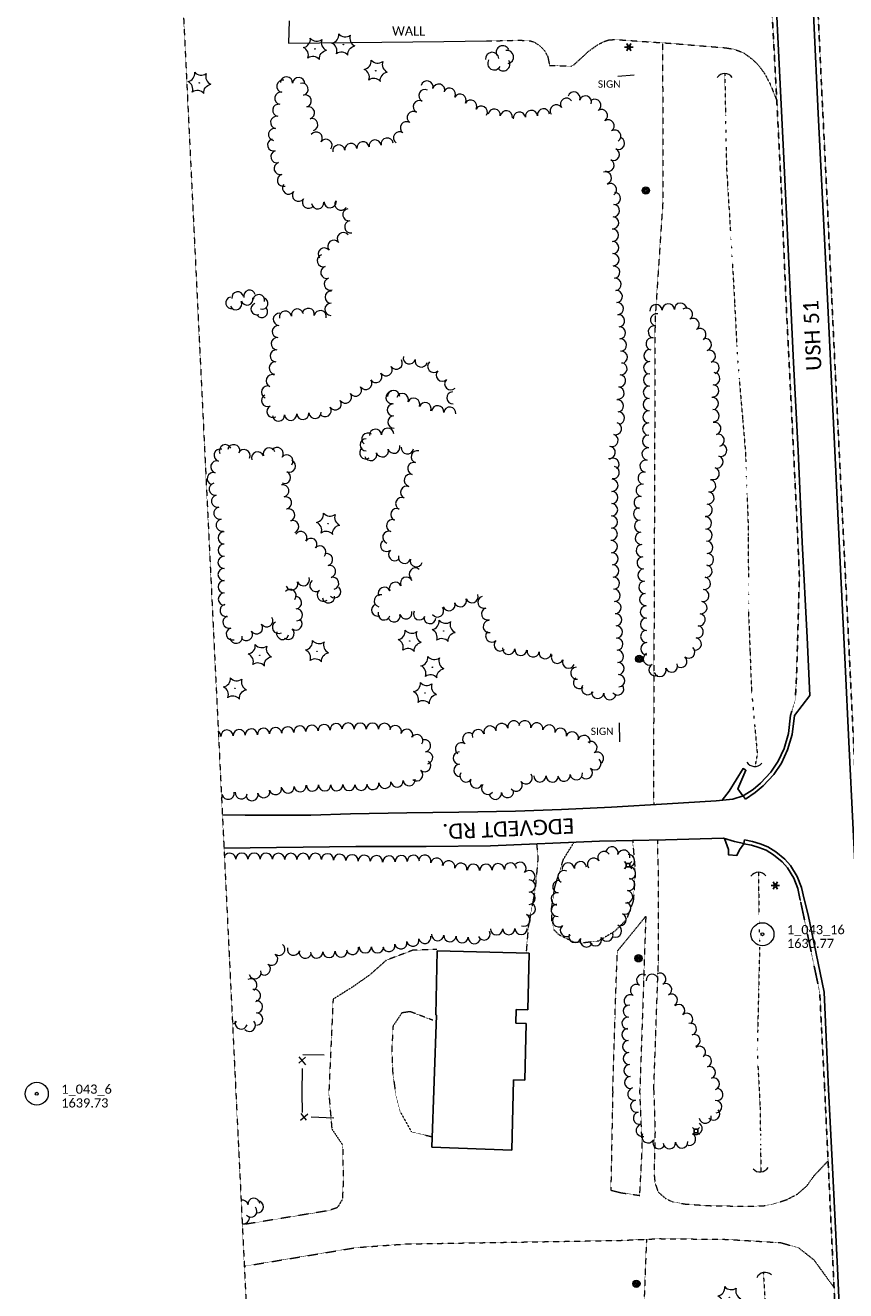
# Model space of a CAD drawing. Extents: x 386237 to 390135, y 96958 to 113752.
# Tile 108 of 116: x 387688 to 388225, y 111684 to 112511. Entities that reach past the tile are written whole.
import ezdxf
from ezdxf.enums import TextEntityAlignment as Align

# ---------------------------------------------------------------- set-up
doc = ezdxf.new("R2010")
doc.units = 0
doc.header["$MEASUREMENT"] = 0
doc.linetypes.add('Wisdot3', pattern=[0.1875, 0.125, -0.0625])
doc.linetypes.add('Wisdot6', pattern=[0.375, 0.125, -0.0625, 0.03125, -0.0625, 0.03125, -0.0625])
for name, color, linetype, lineweight in [('E_BLD', 231, 'Continuous', 25), ('E_DRN', 41, 'Continuous', 18), ('E_DWY', 51, 'Wisdot3', 18), ('E_LAND_Vegetation', 81, 'Continuous', 18), ('E_LTG', 21, 'Continuous', 25), ('E_MAP_Limits', 81, 'Wisdot3', 18), ('E_MAP_PassPoints', 41, 'Continuous', 18), ('E_MISCPROP', 31, 'Continuous', 18), ('E_MISCPROP_Railing', 31, 'Continuous', 18), ('E_RDWY', 21, 'Continuous', 25), ('E_RDWY_Gravel', 21, 'Wisdot3', 25), ('E_RDWY_Name', 21, 'Continuous', 18), ('E_SGN', 21, 'Continuous', 18), ('E_UTL_AG_Bold', 31, 'Continuous', 25), ('E_WAL', 41, 'Continuous', 25), ('E_WTR', 131, 'Wisdot6', 18)]:
    doc.layers.add(name, color=color, linetype=linetype, lineweight=lineweight)
doc.styles.add('CalibriLight', font='calibril.ttf')

# ---------------------------------------------------------------- blocks, each defined once
blk = doc.blocks.new('PP')
at = {"layer": 'E_MAP_PassPoints', "lineweight": 0}
for radius in [7.5, 0.96]:
    blk.add_circle((0, 0), radius, dxfattribs=at)
blk = doc.blocks.new('CULV')
at = {"color": 0, "linetype": 'ByBlock', "lineweight": -2, "transparency": 16777216}
blk.add_arc((0, 12.3), 12.3, 216.8699, 323.1301, dxfattribs=at)
blk = doc.blocks.new('LPOL')
at = {"color": 0, "linetype": 'ByBlock', "lineweight": -2, "transparency": 16777216}
for p, q in [((-4, 0), (-1.5, 0)), ((-0.8, 1.3), (-2, 3.5)), ((0.8, 1.3), (2, 3.5)), ((1.5, 0), (4, 0)), ((-2, -3.5), (-0.8, -1.3)), ((2, -3.5), (0.8, -1.3))]:
    blk.add_line(p, q, dxfattribs=at)
for radius in [1.5, 1.5, 1.5, 0.125]:
    blk.add_circle((0, 0), radius, dxfattribs=at)
blk = doc.blocks.new('PED')
at = {"color": 0, "linetype": 'ByBlock', "lineweight": -2, "transparency": 16777216}
for p, q in [((-2.5, 2.5), (-5.3, 5.3)), ((2.5, 2.5), (5.3, 5.3)), ((-2.5, -2.5), (-5.3, -5.3)), ((2.5, -2.5), (5.3, -5.3))]:
    blk.add_line(p, q, dxfattribs=at)
at = {"color": 0, "linetype": 'ByBlock', "lineweight": -2, "transparency": 16777216, "flags": 128}
blk.add_lwpolyline([(-2.5, -2.5), (2.5, -2.5), (2.5, 2.5), (-2.5, 2.5)], close=True, dxfattribs=at)
blk = doc.blocks.new('CTRE')
at = {"color": 0, "linetype": 'ByBlock', "lineweight": -2, "transparency": 16777216}
blk.add_circle((0, 0), 0.223, dxfattribs=at)
for centre, start, end in [((-12, 9), 280.2067, 5.9716), ((-13.8, -5.9), 340.2113, 65.9762), ((1.8, 14.9), 220.2113, 305.9762), ((13.8, 5.9), 160.2113, 245.9762), ((-1.8, -14.9), 40.2113, 125.9762)]:
    blk.add_arc(centre, 7.87, start, end, dxfattribs=at)
at = {"color": 0, "linetype": 'ByBlock', "lineweight": -2, "transparency": 16777216, "extrusion": (0, 0, -1)}
blk.add_arc((-12, -9), 7.87, 354.0728, 79.7489, dxfattribs=at)
blk = doc.blocks.new('POLE')
at = {"color": 0, "linetype": 'ByBlock', "lineweight": -2, "transparency": 16777216}
for radius in [4.46, 3.35, 2.23, 1.12]:
    blk.add_circle((0, 0), radius, dxfattribs=at)
blk = doc.blocks.new('SIGN')
at = {"color": 0, "linetype": 'ByBlock', "lineweight": -2, "transparency": 16777216, "style": 'CalibriLight'}
blk.add_text('SIGN', height=12, dxfattribs=at).set_placement((0, 0), align=Align.MIDDLE_CENTER)

msp = doc.modelspace()

# ---------------------------------------------------------------- linework, layer by layer
at = {"layer": 'E_BLD'}
for p, q in [((387956.63, 111864.57), (387957.59, 111906.31)), ((387957.59, 111906.31), (388017.61, 111904.93)), ((388017.61, 111904.93), (388016.75, 111867.88)), ((387954.03, 111777.95), (387957.09, 111864.27)), ((387957.09, 111864.27), (387956.63, 111864.57)), ((388009.25, 111868.05), (388009.04, 111859.02)), ((388016.75, 111867.88), (388009.25, 111868.05)), ((388009.04, 111859.02), (388015.72, 111858.87)), ((388015.72, 111858.87), (388014.87, 111821.79)), ((388007.47, 111821.96), (388006.41, 111776.09)), ((388014.87, 111821.79), (388007.47, 111821.96)), ((388006.41, 111776.09), (387954.03, 111777.95))]:
    msp.add_line(p, q, dxfattribs=at)
at = {"layer": 'E_DWY', "flags": 128}
for points in [[(387989.81, 112501.35), (387990.81, 112501.19), (388003.51, 112501.45), (388011.12, 112501.72), (388015.01, 112501.42), (388018.45, 112501.2), (388020.59, 112500.56), (388021.85, 112499.87), (388024.5, 112498.16), (388027.46, 112495.15), (388029.83, 112490.99), (388030.98, 112485.2), (388045.05, 112484.67), (388046.56, 112485.21), (388048.44, 112486.99), (388056.9, 112494.72), (388062.92, 112498.98), (388067.21, 112501.02), (388069.59, 112501.84), (388073.89, 112502.12), (388110.31, 112499.6), (388145.98, 112496.7), (388151.68, 112495.74), (388157.57, 112493.58), (388160.82, 112491.24), (388164.08, 112488.69), (388167.14, 112485.79), (388171.61, 112479.78), (388175.4, 112472.5), (388179.53, 112462.15)], [(388104.87, 112499.97), (388105.09, 112396.98), (388099.94, 112318.93), (388099.11, 112069.25), (388098.87, 112014.63), (388099.13, 112001.91)], [(388099.12, 111815.04), (388102.31, 111904.57), (388102.29, 111958.08), (388101.7, 111970.64), (388101.78, 111978.77)], [(388022.54, 111976.31), (388023.44, 111967.04), (388021.57, 111946.36), (388017.06, 111921.86), (388015.7, 111904.97)], [(388085.29, 111978.42), (388087.07, 111957.43), (388085.72, 111938.99), (388081.3, 111926.88), (388073.51, 111919.08), (388062.98, 111912.76), (388051.9, 111911.39), (388045.05, 111912.94), (388037.06, 111916.84), (388033.86, 111920.18), (388032.53, 111925.51), (388032.31, 111934), (388034.49, 111948.29), (388040.08, 111966.23), (388047, 111977.3)], [(388073.81, 111862.94), (388074.68, 111888.98), (388075.34, 111906.15), (388093.89, 111928.9), (388090.04, 111815.23)], [(387957.31, 111907.29), (387941.54, 111906.71), (387924.27, 111900.18), (387913.4, 111890.53), (387902.29, 111882.74), (387889.54, 111874.73), (387886.74, 111813.42)], [(387954.65, 111861.01), (387939.92, 111866.59), (387934.45, 111865.79), (387928.7, 111857.13), (387927.9, 111842.05), (387928.39, 111827.6), (387930.5, 111812.03)], [(388072.28, 111814.64), (388073.81, 111862.94)], [(387886.74, 111813.42), (387888.7, 111789.96), (387895.77, 111779.36), (387896.19, 111755.32), (387895.56, 111743.87), (387892.37, 111738.53), (387886.91, 111736.58), (387854.86, 111731.31), (387830.19, 111727.27)], [(388072.28, 111814.64), (388071.04, 111749.89), (388077.53, 111748.26), (388089.97, 111746.45), (388091.59, 111777.69), (388090.04, 111815.23)], [(388099.12, 111815.04), (388099.94, 111787.81), (388099.3, 111760.85), (388099.94, 111754.39), (388102.02, 111748.71), (388106.86, 111744.46), (388111.45, 111742.25), (388119.64, 111740.84), (388135.1, 111739.79), (388161.59, 111739.34), (388171.26, 111739.74), (388177.24, 111740.81), (388186.28, 111743.79), (388193.12, 111747.43), (388199.27, 111752.85), (388203.87, 111759.31), (388213.05, 111769.01)], [(387930.5, 111812.03), (387933.49, 111800.96), (387940.72, 111787.97), (387954.27, 111784.83)], [(387831.51, 111700.22), (387905.02, 111712.44), (387937.48, 111714.77), (388076.14, 111717.03), (388102.97, 111718.21), (388147.03, 111717.75), (388182.18, 111715.59), (388193.92, 111712.13), (388203.66, 111704.44), (388216.94, 111686.23)], [(388094.34, 111717.83), (388092.47, 111669.2), (388091.57, 111635.5)]]:
    msp.add_lwpolyline(points, dxfattribs=at)
at = {"layer": 'E_LAND_Vegetation'}
for centre, radius, start, end in [((387993.51, 112489.39), 4.35, 3.69236, 183.67704), ((388000.45, 112493.7), 4.35, 24.55362, 204.53829), ((388003.17, 112490.65), 4.35, 280.03842, 100.0231), ((387994.91, 112486.56), 4.35, 149.77797, 329.76265), ((388000.8, 112485.94), 4.35, 212.84141, 32.82608), ((387856.76, 112471.56), 3.99, 80.09181, 260.07649), ((387859.07, 112473.77), 3.99, 356.67519, 176.65987), ((387867.04, 112473.31), 3.99, 356.67519, 176.65987), ((387950.9, 112471.07), 3.99, 344.66345, 164.64813), ((387855.39, 112463.69), 3.99, 80.09181, 260.07649), ((387869.24, 112469.59), 3.99, 285.33565, 105.32033), ((387949.5, 112465.41), 3.99, 62.82618, 242.81086), ((387958.6, 112468.96), 3.99, 344.66345, 164.64813), ((387965.57, 112466.41), 3.99, 330.49956, 150.48424), ((388046.93, 112463.82), 3.99, 341.58103, 161.56571), ((387854.01, 112455.83), 3.99, 80.09181, 260.07649), ((387871.35, 112461.89), 3.99, 285.33565, 105.32033), ((387945.85, 112458.31), 3.99, 62.82618, 242.81086), ((387972.52, 112462.48), 3.99, 330.49956, 150.48424), ((387979.47, 112458.55), 3.99, 330.49956, 150.48424), ((387986.41, 112454.61), 3.99, 330.49956, 150.48424), ((388035.42, 112455.45), 3.99, 33.60623, 213.59091), ((388042.07, 112459.87), 3.99, 33.60623, 213.59091), ((388054.51, 112461.29), 3.99, 341.58103, 161.56571), ((388060.59, 112459.09), 3.99, 302.98429, 122.96897), ((387852.64, 112447.96), 3.99, 80.09181, 260.07649), ((387873.46, 112454.19), 3.99, 285.33565, 105.32033), ((387875.57, 112446.49), 3.99, 285.33565, 105.32033), ((387941.94, 112451.06), 3.99, 55.81701, 235.80169), ((387994.86, 112452.69), 3.99, 351.68038, 171.66506), ((388002.77, 112451.53), 3.99, 351.68038, 171.66506), ((388011.25, 112450.72), 3.99, 7.65824, 187.64291), ((388019.16, 112451.79), 3.99, 7.65824, 187.64291), ((388027.08, 112452.85), 3.99, 7.65824, 187.64291), ((388064.94, 112452.4), 3.99, 302.98429, 122.96897), ((387851.26, 112440.09), 3.99, 80.09181, 260.07649), ((387932.96, 112437.85), 3.99, 55.81701, 235.80169), ((387937.45, 112444.46), 3.99, 55.81701, 235.80169), ((388069.28, 112445.7), 3.99, 302.98429, 122.96897), ((388073.63, 112439), 3.99, 302.98429, 122.96897), ((387850.69, 112433.19), 3.99, 105.4937, 285.47838), ((387878.49, 112437.67), 3.99, 323.77021, 143.75489), ((387884.93, 112432.95), 3.99, 323.77021, 143.75489), ((387901.15, 112430.28), 3.99, 7.50547, 187.49015), ((387909.07, 112431.32), 3.99, 7.50547, 187.49015), ((387917.02, 112432.52), 3.99, 9.00686, 188.99154), ((387924.91, 112433.77), 3.99, 9.00686, 188.99154), ((388076.07, 112434.21), 3.99, 244.80487, 64.78955), ((387852.82, 112425.49), 3.99, 105.4937, 285.47838), ((387893.24, 112429.23), 3.99, 7.50547, 187.49015), ((388072.67, 112426.98), 3.99, 244.80487, 64.78955), ((387854.95, 112417.8), 3.99, 105.4937, 285.47838), ((388069.22, 112419.84), 3.99, 243.34972, 63.3344), ((387857.09, 112410.1), 3.99, 105.4937, 285.47838), ((388067.48, 112411.67), 3.99, 287.29096, 107.27564), ((387860.42, 112404.97), 3.99, 144.76654, 324.75122), ((387866.94, 112400.36), 3.99, 144.76654, 324.75122), ((388070.78, 112403.97), 3.99, 303.00472, 122.98939), ((388073.41, 112398.21), 3.99, 265.64925, 85.63393), ((387873.47, 112395.75), 3.99, 144.76654, 324.75122), ((387879.48, 112395.37), 3.99, 187.19369, 7.17837), ((387887.67, 112396.08), 3.99, 180.45279, 0.43747), ((387894.61, 112394.49), 3.99, 148.02472, 328.0094), ((388072.81, 112390.25), 3.99, 265.64925, 85.63393), ((387899.88, 112387.56), 3.99, 98.88635, 278.87103), ((388072.2, 112382.29), 3.99, 265.64925, 85.63393), ((387896.19, 112371.91), 3.99, 39.05403, 219.0387), ((387901.12, 112379.67), 3.99, 98.88635, 278.87103), ((388072.14, 112374.11), 3.99, 271.20115, 91.18583), ((387889.98, 112366.88), 3.99, 39.05403, 219.0387), ((388072.3, 112366.13), 3.99, 271.20115, 91.18583), ((387883.16, 112357.52), 3.99, 106.51986, 286.50453), ((387883.78, 112361.85), 3.99, 39.05403, 219.0387), ((388072.47, 112358.14), 3.99, 271.20115, 91.18583), ((387885.43, 112349.87), 3.99, 106.51986, 286.50453), ((388073, 112350.01), 3.99, 275.98263, 95.9673), ((387887.7, 112342.21), 3.99, 106.51986, 286.50453), ((388073.83, 112342.06), 3.99, 275.98263, 95.9673), ((387827.22, 112333.38), 3.82, 10.01659, 190.00127), ((387834.95, 112334.46), 3.82, 14.77797, 194.76265), ((387841.03, 112331.58), 3.82, 349.85576, 169.84044), ((387888.29, 112333.67), 3.99, 88.56512, 268.5498), ((388074.62, 112334.14), 3.99, 275.34648, 95.33116), ((387823.24, 112330.02), 3.82, 102.42511, 282.40979), ((387826.02, 112329.3), 3.82, 204.54649, 24.53116), ((387833.41, 112332.29), 3.82, 194.47998, 14.46466), ((387839.69, 112325.91), 3.82, 109.27319, 289.25787), ((387842.93, 112324.17), 3.82, 215.37263, 35.3573), ((387843.16, 112329.66), 3.82, 254.46646, 74.45113), ((387866.23, 112322.01), 3.99, 9.73618, 189.72086), ((387873.35, 112322.42), 3.99, 349.24921, 169.23389), ((387888.09, 112325.69), 3.99, 88.56512, 268.5498), ((388075.36, 112326.19), 3.99, 275.34648, 95.33116), ((388100.65, 112324.82), 4.01, 3.69399, 183.67867), ((388108.65, 112325.34), 4.01, 3.69399, 183.67867), ((388116.65, 112325.85), 4.01, 3.69399, 183.67867), ((388120.42, 112322.55), 4.01, 303.67374, 123.65841), ((387854.42, 112319.17), 3.99, 85.09637, 265.08105), ((387858.36, 112320.66), 3.99, 9.73618, 189.72086), ((387881.19, 112320.93), 3.99, 349.24921, 169.23389), ((388076.11, 112318.24), 3.99, 275.34648, 95.33116), ((388100.94, 112318.86), 4.01, 79.56006, 259.54474), ((388124.86, 112315.87), 4.01, 303.67374, 123.65841), ((387853.73, 112311.21), 3.99, 85.09637, 265.08105), ((388076.75, 112310.32), 3.99, 274.21101, 94.19569), ((388099.49, 112310.97), 4.01, 79.56006, 259.54474), ((388129.31, 112309.2), 4.01, 303.67374, 123.65841), ((387853.05, 112303.25), 3.99, 85.09637, 265.08105), ((388077.34, 112302.36), 3.99, 274.21101, 94.19569), ((388098.03, 112303.09), 4.01, 79.56006, 259.54474), ((388132.83, 112302.69), 4.01, 288.43676, 108.42144), ((387852.37, 112295.3), 3.99, 85.09637, 265.08105), ((387939.39, 112293.94), 3.99, 165.51506, 345.49973), ((387947.12, 112291.95), 3.99, 165.51506, 345.49973), ((388077.92, 112294.4), 3.99, 274.21101, 94.19569), ((388096.65, 112295.55), 4.01, 89.06163, 269.04631), ((388135.36, 112295.09), 4.01, 288.43676, 108.42144), ((387851.68, 112287.34), 3.99, 85.09637, 265.08105), ((387924.17, 112286.13), 3.99, 213.37141, 33.35609), ((387930.84, 112290.52), 3.99, 213.37141, 33.35609), ((387955.29, 112288.47), 3.99, 134.29067, 314.27535), ((387960.87, 112282.75), 3.99, 134.29067, 314.27535), ((388077.69, 112286.85), 3.99, 263.25608, 83.24076), ((388096.52, 112287.53), 4.01, 89.06163, 269.04631), ((388137.9, 112287.48), 4.01, 288.43676, 108.42144), ((387849.69, 112279.06), 3.99, 67.82626, 247.81094), ((387910.85, 112277.29), 3.99, 213.85962, 33.8443), ((387917.5, 112281.74), 3.99, 213.37141, 33.35609), ((387966.44, 112277.03), 3.99, 134.29067, 314.27535), ((388076.75, 112278.92), 3.99, 263.25608, 83.24076), ((388096.38, 112279.51), 4.01, 89.06163, 269.04631), ((388137.73, 112272.43), 4.01, 265.9285, 85.91318), ((388138.3, 112280.43), 4.01, 265.9285, 85.91318), ((387846.67, 112271.66), 3.99, 67.82626, 247.81094), ((387846.7, 112266.1), 3.99, 116.37121, 296.35589), ((387897.58, 112268.39), 3.99, 213.85962, 33.8443), ((387904.22, 112272.84), 3.99, 213.85962, 33.8443), ((387928, 112268.08), 3.99, 96.70607, 276.69075), ((387929.11, 112268.7), 3.99, 0.44131, 180.42598), ((387934.81, 112266.71), 3.99, 338.22871, 158.21339), ((387967.78, 112267.84), 3.99, 93.69391, 273.67859), ((388075.82, 112270.99), 3.99, 263.25608, 83.24076), ((388096.25, 112271.5), 4.01, 89.06163, 269.04631), ((388137.38, 112264.15), 4.01, 273.69081, 93.67549), ((387850.24, 112258.94), 3.99, 116.37121, 296.35589), ((387884.32, 112259.5), 3.99, 213.85962, 33.8443), ((387890.95, 112263.95), 3.99, 213.85962, 33.8443), ((387928.92, 112260), 3.99, 92.78239, 272.76707), ((387942.23, 112263.75), 3.99, 338.22871, 158.21339), ((387949.64, 112260.79), 3.99, 338.22871, 158.21339), ((387957.87, 112258.76), 3.99, 353.38738, 173.37206), ((387965.8, 112257.84), 3.99, 353.38738, 173.37206), ((388075.41, 112262.63), 3.99, 274.814, 94.79868), ((388096.12, 112263.48), 4.01, 89.06163, 269.04631), ((388137.9, 112256.15), 4.01, 273.69081, 93.67549), ((387853.83, 112256.55), 3.99, 184.07003, 4.05471), ((387861.8, 112257.11), 3.99, 184.07003, 4.05471), ((387869.76, 112257.68), 3.99, 184.07003, 4.05471), ((387877.73, 112258.25), 3.99, 184.07003, 4.05471), ((387929.31, 112252.03), 3.99, 92.78239, 272.76707), ((388074.12, 112247.75), 3.99, 253.71181, 73.69649), ((388076.08, 112254.67), 3.99, 274.814, 94.79868), ((388095.86, 112247.45), 4.01, 89.06163, 269.04631), ((388095.99, 112255.46), 4.01, 89.06163, 269.04631), ((388139.02, 112247.8), 4.01, 285.98657, 105.97124), ((387912.26, 112240.91), 3.99, 51.79673, 231.7814), ((387917.29, 112243.47), 3.99, 4.37673, 184.36141), ((387925.25, 112244.08), 3.99, 4.37673, 184.36141), ((388071.88, 112240.08), 3.99, 253.71181, 73.69649), ((388095.72, 112239.43), 4.01, 89.06163, 269.04631), ((388141.22, 112240.09), 4.01, 285.98657, 105.97124), ((387819.18, 112233.26), 4, 25.44881, 205.43348), ((387824.57, 112233.32), 4, 349.33913, 169.32381), ((387847.79, 112231.2), 4, 19.08744, 199.07212), ((387852.97, 112231.44), 4, 322.73665, 142.72133), ((387910.93, 112231.9), 3.99, 124.99595, 304.98063), ((387911.12, 112237.12), 3.99, 90.15805, 270.14273), ((387929.28, 112235.58), 3.99, 197.46361, 17.44829), ((387938.06, 112235.14), 3.99, 172.1801, 352.16478), ((388069.99, 112232.19), 3.99, 264.26651, 84.25118), ((388095.35, 112231.13), 4.01, 80.79904, 260.78371), ((388142.92, 112233.62), 4.01, 251.99314, 71.97782), ((387813.5, 112222.71), 4, 73.7091, 253.69378), ((387815.75, 112230.39), 4, 73.7091, 253.69378), ((387831.3, 112230.1), 4, 334.54469, 154.52937), ((387840.23, 112228.58), 4, 19.08744, 199.07212), ((387859.34, 112226.59), 4, 322.73665, 142.72133), ((387860.99, 112223.19), 4, 246.41463, 66.39931), ((387914.05, 112230.79), 3.99, 197.46361, 17.44829), ((387921.67, 112233.19), 3.99, 197.46361, 17.44829), ((387944.51, 112229.34), 3.99, 73.70877, 253.69344), ((388072.47, 112224.46), 3.99, 310.56389, 130.54857), ((388094.07, 112223.22), 4.01, 80.79904, 260.78371), ((388140.44, 112225.99), 4.01, 251.99314, 71.97782), ((387811.26, 112215.03), 4, 73.7091, 253.69378), ((387857.79, 112215.86), 4, 246.41463, 66.39931), ((387942.27, 112221.68), 3.99, 73.70877, 253.69344), ((388072.65, 112218.98), 3.99, 258.67254, 78.65721), ((388092.78, 112215.3), 4.01, 80.79904, 260.78371), ((388137.96, 112218.37), 4.01, 251.99314, 71.97782), ((387812.46, 112208.18), 4, 101.06626, 281.05094), ((387856.64, 112207.02), 4, 282.66533, 102.65), ((387937.62, 112206.12), 3.99, 66.32422, 246.3089), ((387940.03, 112214.01), 3.99, 73.70877, 253.69344), ((388071.77, 112210.69), 3.99, 269.29464, 89.27932), ((388091.5, 112207.39), 4.01, 80.79904, 260.78371), ((388135.68, 112210.33), 4.01, 261.83264, 81.81731), ((387813.99, 112200.32), 4, 101.06626, 281.05094), ((387858.4, 112199.21), 4, 282.66533, 102.65), ((387934.41, 112198.81), 3.99, 66.32422, 246.3089), ((388071.67, 112202.7), 3.99, 269.29464, 89.27932), ((388090.22, 112199.47), 4.01, 80.79904, 260.78371), ((388134.54, 112202.39), 4.01, 261.83264, 81.81731), ((387815.53, 112192.47), 4, 101.06626, 281.05094), ((387860.5, 112191.25), 4, 289.1707, 109.15538), ((387931.21, 112191.5), 3.99, 66.32422, 246.3089), ((388071.57, 112194.72), 3.99, 269.29464, 89.27932), ((388089.88, 112192), 4.01, 94.07984, 274.06452), ((388133.4, 112194.46), 4.01, 261.83264, 81.81731), ((387817.06, 112184.61), 4, 101.06626, 281.05094), ((387863.12, 112183.69), 4, 289.1707, 109.15538), ((387928.4, 112184.26), 3.99, 72.1516, 252.13628), ((388071.47, 112186.73), 3.99, 269.29464, 89.27932), ((388090.45, 112184), 4.01, 94.07984, 274.06452), ((388132.88, 112186.08), 4.01, 273.23012, 93.2148), ((387818.37, 112176.32), 4, 89.82065, 269.80533), ((387868.42, 112176.5), 4, 326.23852, 146.2232), ((387925.95, 112176.66), 3.99, 72.1516, 252.13628), ((388071.37, 112178.75), 3.99, 269.29464, 89.27932), ((388091.02, 112176.01), 4.01, 94.07984, 274.06452), ((388133.33, 112178.07), 4.01, 273.23012, 93.2148), ((387818.34, 112168.31), 4, 89.82065, 269.80533), ((387875.07, 112172.05), 4, 326.23852, 146.2232), ((387880.9, 112167.04), 4, 317.98709, 137.97177), ((387924.45, 112171.37), 3.99, 131.57122, 311.55589), ((388071.33, 112170.61), 3.99, 273.44645, 93.43113), ((388091.59, 112168.01), 4.01, 94.07984, 274.06452), ((388133.78, 112170.07), 4.01, 273.23012, 93.2148), ((387818.31, 112160.31), 4, 89.82065, 269.80533), ((387885.24, 112162.11), 4, 284.50113, 104.48581), ((387929.75, 112165.4), 3.99, 131.57122, 311.55589), ((387936.23, 112163.54), 3.99, 164.29446, 344.27914), ((387943.92, 112161.38), 3.99, 164.29446, 344.27914), ((388071.81, 112162.64), 3.99, 273.44645, 93.43113), ((388092.16, 112160.01), 4.01, 94.07984, 274.06452), ((388134.23, 112162.06), 4.01, 273.23012, 93.2148), ((387818.29, 112152.3), 4, 89.82065, 269.80533), ((387887.24, 112154.36), 4, 284.50113, 104.48581), ((387943.27, 112152.69), 3.99, 48.88546, 228.87014), ((388072.29, 112154.67), 3.99, 273.44645, 93.43113), ((388092.73, 112152.01), 4.01, 94.07984, 274.06452), ((388133.23, 112154.5), 4.01, 262.57929, 82.56397), ((387818.35, 112144.35), 4, 91.16365, 271.14832), ((387862.56, 112146.24), 4, 200.22637, 20.21105), ((387870.08, 112149), 4, 200.22637, 20.21105), ((387878.27, 112145.2), 4, 127.56221, 307.54689), ((387890.54, 112141.16), 4, 226.27209, 46.25676), ((387889.25, 112146.61), 4, 284.50113, 104.48581), ((387923.01, 112140.05), 3.99, 24.76603, 204.75071), ((387930.26, 112143.4), 3.99, 24.76603, 204.75071), ((387937.51, 112146.74), 3.99, 24.76603, 204.75071), ((388072.77, 112146.7), 3.99, 273.44645, 93.43113), ((388093.3, 112144.02), 4.01, 94.07984, 274.06452), ((388132.19, 112146.55), 4.01, 262.57929, 82.56397), ((387818.52, 112136.35), 4, 91.16365, 271.14832), ((387861.42, 112138.66), 4, 319.63097, 139.61565), ((387865, 112134), 4, 274.45735, 94.44202), ((387883.15, 112138.85), 4, 127.56221, 307.54689), ((387886.53, 112137.76), 4, 188.02879, 8.01347), ((387920.37, 112135.17), 3.99, 75.25534, 255.24002), ((387972.8, 112135.23), 3.99, 199.41647, 19.40114), ((387980.34, 112137.89), 3.99, 199.41647, 19.40114), ((387988.08, 112134.24), 3.99, 107.47353, 287.45821), ((388073.25, 112138.73), 3.99, 273.44645, 93.43113), ((388093.87, 112136.02), 4.01, 94.07984, 274.06452), ((388131.16, 112138.6), 4.01, 262.57929, 82.56397), ((387819.66, 112128.91), 4, 103.15801, 283.14268), ((387865.63, 112126.02), 4, 274.45735, 94.44202), ((387918.65, 112129.13), 3.99, 110.62947, 290.61414), ((387922.9, 112126.61), 3.99, 162.07541, 342.06009), ((387937.11, 112127.28), 3.99, 194.31279, 14.29747), ((387946.03, 112126.67), 3.99, 154.63839, 334.62307), ((387957.81, 112128.48), 3.99, 216.24322, 36.2279), ((387965.27, 112132.58), 3.99, 199.41647, 19.40114), ((387990.47, 112126.62), 3.99, 107.47353, 287.45821), ((388073.73, 112130.76), 3.99, 273.44645, 93.43113), ((388094.28, 112127.89), 4.01, 90.82834, 270.81302), ((388129.96, 112130.72), 4.01, 261.20629, 81.19097), ((387821.5, 112121.23), 4, 106.11778, 286.10246), ((387839.51, 112117.6), 4, 214.12542, 34.1101), ((387846.14, 112122.09), 4, 214.12542, 34.1101), ((387853.81, 112117.77), 4, 118.55712, 298.5418), ((387865.25, 112120.01), 4, 230.42711, 50.41179), ((387929.38, 112125.31), 3.99, 194.31279, 14.29747), ((387952.79, 112124.26), 3.99, 174.23548, 354.22016), ((387991.61, 112118.35), 3.99, 97.37996, 277.36464), ((388074.21, 112122.79), 3.99, 273.44645, 93.43113), ((388094.4, 112119.88), 4.01, 90.82834, 270.81302), ((388128.74, 112122.8), 4.01, 261.20629, 81.19097), ((387823.72, 112113.54), 4, 106.11778, 286.10246), ((387826.16, 112111.36), 4, 189.0103, 8.99498), ((387832.88, 112113.11), 4, 214.12542, 34.1101), ((387856.59, 112113.87), 4, 166.44573, 346.43041), ((387860.15, 112113.84), 4, 230.42711, 50.41179), ((387993.23, 112112.14), 3.99, 133.37795, 313.36263), ((388074.63, 112114.84), 3.99, 272.80731, 92.79199), ((388075.02, 112106.86), 3.99, 272.80731, 92.79199), ((388094.51, 112111.86), 4.01, 90.82834, 270.81302), ((388126.28, 112106.95), 4.01, 261.20629, 81.19097), ((388127.51, 112114.87), 4.01, 261.20629, 81.19097), ((387998.72, 112106.34), 3.99, 133.37795, 313.36263), ((388004.27, 112104.09), 3.99, 175.00657, 354.99125), ((388012.23, 112103.4), 3.99, 175.00657, 354.99125), ((388020.28, 112102.41), 3.99, 171.46539, 351.45007), ((388075.41, 112098.89), 3.99, 272.80731, 92.79199), ((388094.63, 112103.84), 4.01, 90.82834, 270.81302), ((388121.97, 112101.69), 4.01, 229.73583, 49.7205), ((388028.18, 112101.23), 3.99, 171.46539, 351.45007), ((388036.11, 112098.25), 3.99, 157.12969, 337.11436), ((388043.47, 112095.14), 3.99, 157.12969, 337.11436), ((388075.8, 112090.91), 3.99, 272.80731, 92.79199), ((388096.28, 112097.2), 4.01, 117.32247, 297.30715), ((388116.79, 112095.57), 4.01, 229.73583, 49.7205), ((388048.8, 112087.89), 3.99, 96.93125, 276.91593), ((388076.19, 112082.93), 3.99, 272.80731, 92.79199), ((388099.96, 112090.08), 4.01, 117.32247, 297.30715), ((388103.21, 112089.68), 4.01, 200.84372, 20.82839), ((388110.71, 112092.53), 4.01, 200.84372, 20.82839), ((388050.55, 112081.72), 3.99, 127.05848, 307.04316), ((388055.94, 112077.75), 3.99, 150.26762, 330.2523), ((388075.58, 112077.54), 3.99, 217.80418, 37.78886), ((388062.45, 112075.27), 3.99, 173.91206, 353.89673), ((388070.39, 112074.42), 3.99, 173.91206, 353.89673), ((387867.81, 112049.39), 3.97, 3.69271, 183.67739), ((387875.73, 112049.9), 3.97, 3.69046, 183.67514), ((387883.65, 112050.41), 3.97, 3.69046, 183.67514), ((387891.57, 112050.92), 3.97, 3.69046, 183.67514), ((387899.34, 112051.37), 3.97, 359.54189, 179.52656), ((387907.28, 112051.31), 3.97, 359.54189, 179.52656), ((387915.22, 112051.24), 3.97, 359.54189, 179.52656), ((387923.15, 112051.18), 3.97, 359.54189, 179.52656), ((387930.22, 112049.69), 3.97, 342.19089, 162.17557), ((387992.11, 112049.35), 4.03, 16.74624, 196.73091), ((387999.81, 112051.03), 4.03, 12.09793, 192.08261), ((388007.69, 112052.72), 4.03, 12.09793, 192.08261), ((388014.79, 112052.84), 4.03, 349.94186, 169.92654), ((388022.72, 112051.44), 4.03, 349.94186, 169.92654), ((388030.65, 112050.03), 4.03, 349.94186, 169.92654), ((387812.3, 112046.4), 3.97, 2.55487, 55.97444), ((387820.23, 112046.76), 3.97, 2.55487, 182.53955), ((387828.16, 112047.11), 3.97, 2.55487, 182.53955), ((387836.09, 112047.46), 3.97, 2.55487, 182.53955), ((387844.05, 112047.86), 3.97, 3.69271, 183.67739), ((387851.97, 112048.37), 3.97, 3.69271, 183.67739), ((387859.89, 112048.88), 3.97, 3.69271, 183.67739), ((387937.78, 112047.26), 3.97, 342.19089, 162.17557), ((387944.2, 112043.78), 3.97, 326.62151, 146.60619), ((387978.17, 112044.98), 4.03, 54.40308, 234.38776), ((387984.4, 112047.03), 4.03, 16.74624, 196.73091), ((388038.15, 112047.89), 4.03, 343.13604, 163.12072), ((388045.86, 112045.55), 4.03, 343.13604, 163.12072), ((388053.56, 112043.21), 4.03, 343.13604, 163.12072), ((387949.38, 112040.44), 3.97, 279.59591, 99.58059), ((387950.7, 112032.62), 3.97, 279.59591, 99.58059), ((387972.06, 112032.36), 4.03, 92.84966, 272.83434), ((387973.48, 112038.43), 4.03, 54.40308, 234.38776), ((388058.07, 112039.19), 4.03, 301.33839, 121.32307), ((387949.36, 112027.37), 3.97, 229.23794, 49.22261), ((387972.46, 112024.32), 4.03, 92.84966, 272.83434), ((388060.62, 112028.66), 4.03, 226.09248, 46.07716), ((388062.26, 112032.31), 4.03, 301.33839, 121.32307), ((387944.18, 112021.36), 3.97, 229.23794, 49.22261), ((387976.41, 112020.66), 4.03, 148.52595, 328.51063), ((388015.68, 112019.45), 4.03, 216.56348, 36.54816), ((388024.7, 112020.75), 4.03, 179.40239, 359.38707), ((388032.75, 112020.66), 4.03, 179.40239, 359.38707), ((388040.5, 112021.19), 4.03, 186.80197, 6.78664), ((388048.5, 112022.14), 4.03, 186.80197, 6.78664), ((388055.03, 112022.86), 4.03, 226.09248, 46.07716), ((387851.91, 112012.38), 3.97, 194.54976, 14.53444), ((387860.08, 112013.39), 3.97, 186.41912, 6.4038), ((387867.96, 112014.28), 3.97, 186.41912, 6.4038), ((387876.08, 112014.72), 3.97, 180.87649, 0.86116), ((387884.02, 112014.84), 3.97, 180.87649, 0.86116), ((387891.95, 112014.96), 3.97, 180.87649, 0.86116), ((387899.89, 112015.08), 3.97, 180.87649, 0.86116), ((387907.82, 112015.2), 3.97, 180.87649, 0.86116), ((387915.54, 112015.67), 3.97, 186.12983, 6.11451), ((387923.43, 112016.52), 3.97, 186.12983, 6.11451), ((387931.33, 112017.37), 3.97, 186.12983, 6.11451), ((387939.22, 112018.21), 3.97, 186.12983, 6.11451), ((387983.16, 112016.75), 4.03, 154.95704, 334.94172), ((387990.63, 112012.63), 4.03, 140.81293, 320.79761), ((388009.2, 112014.66), 4.03, 216.56348, 36.54816), ((387813.22, 112007.84), 3.97, 330.00521, 10.70546), ((387821.02, 112009.31), 3.97, 190.72078, 10.70546), ((387829.53, 112009.6), 3.97, 171.51997, 351.50464), ((387836.55, 112008.4), 3.97, 194.54976, 14.53444), ((387844.23, 112010.39), 3.97, 194.54976, 14.53444), ((387995.59, 112009.33), 4.03, 188.55585, 8.54053), ((388003.56, 112010.53), 4.03, 188.55585, 8.54053), ((387821.87, 111966.24), 4.01, 359.87852, 147.7759), ((387829.88, 111966.23), 4.01, 359.87852, 179.8632), ((387837.88, 111966.21), 4.01, 359.87852, 179.8632), ((387845.89, 111966.19), 4.01, 359.87852, 179.8632), ((387853.9, 111966.17), 4.01, 359.87852, 179.8632), ((388066.56, 111967.38), 4.04, 33.52592, 213.5106), ((388071.75, 111970.37), 4.04, 344.40286, 164.38754), ((388079.52, 111968.2), 4.04, 344.40286, 164.38754), ((387861.91, 111966.15), 4.01, 359.87852, 179.8632), ((387869.92, 111966.14), 4.01, 359.87852, 179.8632), ((387877.93, 111966.12), 4.01, 359.87852, 179.8632), ((387885.86, 111965.86), 4.01, 357.72763, 177.71231), ((387893.86, 111965.54), 4.01, 357.72763, 177.71231), ((387901.86, 111965.22), 4.01, 357.72763, 177.71231), ((387909.87, 111964.9), 4.01, 357.72763, 177.71231), ((387917.87, 111964.58), 4.01, 357.72763, 177.71231), ((387926.02, 111964.4), 4.01, 1.68338, 181.66806), ((387934.03, 111964.63), 4.01, 1.68338, 181.66806), ((387942.03, 111964.86), 4.01, 1.68338, 181.66806), ((387949.45, 111964.96), 4.01, 346.07813, 166.06281), ((387957.22, 111963.03), 4.01, 346.07813, 166.06281), ((387965.15, 111961.21), 4.01, 349.65625, 169.64093), ((387973.03, 111959.77), 4.01, 349.65625, 169.64093), ((387981.29, 111958.95), 4.01, 357.98531, 177.96999), ((387989.46, 111958.98), 4.01, 2.735, 182.71968), ((387997.46, 111959.36), 4.01, 2.735, 182.71968), ((388005.49, 111959.85), 4.01, 3.69163, 183.67631), ((388011.7, 111960.33), 4.01, 316.90601, 136.89068), ((388043.2, 111959.87), 4.04, 5.40447, 185.38915), ((388051.24, 111960.63), 4.04, 5.40447, 185.38915), ((388059.83, 111962.92), 4.04, 33.52592, 213.5106), ((388082.6, 111965.29), 4.04, 274.57426, 94.55893), ((388017.55, 111954.85), 4.01, 316.90601, 136.89068), ((388040.53, 111954.81), 4.04, 62.87744, 242.86212), ((388082.63, 111949.74), 4.04, 260.96848, 80.95316), ((388083.24, 111957.24), 4.04, 274.57426, 94.55893), ((388017.72, 111948.75), 4.01, 269.76638, 89.75106), ((388037.15, 111948.28), 4.04, 82.37845, 262.36312), ((388081.36, 111941.76), 4.04, 260.96848, 80.95316), ((388017.73, 111933.64), 4.01, 244.94884, 64.93351), ((388017.68, 111940.75), 4.01, 269.76638, 89.75106), ((388036.08, 111940.28), 4.04, 82.37845, 262.36312), ((388080.12, 111934.29), 4.04, 247.74921, 67.73389), ((388014.33, 111926.39), 4.01, 244.94884, 64.93351), ((388036.1, 111932.85), 4.04, 98.01201, 277.99669), ((388036.97, 111925.98), 4.04, 129.10814, 309.09281), ((388077.06, 111926.82), 4.04, 247.74921, 67.73389), ((387996.38, 111920.76), 4.01, 180.7591, 0.74378), ((388004.39, 111920.87), 4.01, 180.7591, 0.74378), ((388012.4, 111920.97), 4.01, 180.7591, 0.74378), ((388042.06, 111919.71), 4.04, 129.10814, 309.09281), ((388074, 111919.34), 4.04, 247.74921, 67.73389), ((387933.85, 111911.61), 4.01, 192.81046, 12.79513), ((387941.66, 111913.38), 4.01, 192.81046, 12.79513), ((387949.47, 111915.16), 4.01, 192.81046, 12.79513), ((387957.92, 111916.96), 4.01, 175.21016, 355.19483), ((387965.9, 111916.29), 4.01, 175.21016, 355.19483), ((387973.88, 111915.62), 4.01, 175.21016, 355.19483), ((387981.87, 111914.95), 4.01, 175.21016, 355.19483), ((387988.21, 111917.43), 4.01, 204.66567, 24.65034), ((388047.59, 111915.84), 4.04, 158.22975, 338.21443), ((388055.09, 111912.84), 4.04, 158.22975, 338.21443), ((388061.01, 111913.64), 4.04, 201.9233, 21.90798), ((388068.5, 111916.66), 4.04, 201.9233, 21.90798), ((387849.36, 111900.92), 4.01, 233.53409, 53.51877), ((387854.12, 111907.36), 4.01, 233.53409, 53.51877), ((387863.65, 111907.4), 4.01, 166.01055, 345.99523), ((387871.42, 111905.46), 4.01, 166.01055, 345.99523), ((387878.79, 111905.57), 4.01, 182.61948, 2.60416), ((387886.79, 111905.94), 4.01, 182.61948, 2.60416), ((387894.79, 111906.3), 4.01, 182.61948, 2.60416), ((387902.23, 111907.95), 4.01, 193.15693, 13.14161), ((387910.61, 111909.05), 4.01, 179.48591, 359.47058), ((387918.62, 111908.98), 4.01, 179.48591, 359.47058), ((387926.04, 111909.83), 4.01, 192.81046, 12.79513), ((387844.59, 111894.48), 4.01, 233.53409, 53.51877), ((387835.78, 111884.18), 4.01, 299.39893, 119.38361), ((387838.48, 111892.06), 4.01, 198.31651, 18.30119), ((388091.81, 111887.17), 3.92, 58.70096, 238.68564), ((388098.08, 111887.19), 3.92, 7.21576, 187.20044), ((388103.15, 111887.93), 3.92, 298.92432, 118.909), ((387838.12, 111877.16), 4.01, 284.10332, 104.088), ((388087.74, 111880.47), 3.92, 58.70096, 238.68564), ((388106.94, 111881.08), 3.92, 298.92432, 118.909), ((387839.43, 111869.78), 4.01, 271.39852, 91.38319), ((388083.67, 111873.78), 3.92, 58.70096, 238.68564), ((388110.72, 111874.22), 3.92, 298.92432, 118.909), ((388115.42, 111867.45), 3.92, 311.73681, 131.72149), ((387839.62, 111861.77), 4.01, 271.39852, 91.38319), ((388082.24, 111859.13), 3.92, 84.46253, 264.44721), ((388083, 111866.92), 3.92, 84.46253, 264.44721), ((388120.64, 111861.6), 3.92, 311.73681, 131.72149), ((387823.28, 111862.71), 4.01, 277.61036, 322.62594), ((387829.45, 111859.15), 4.01, 163.59328, 343.57796), ((387834.78, 111857.68), 4.01, 223.68241, 43.66708), ((388082.26, 111851.62), 3.92, 93.06542, 273.0501), ((388123.12, 111855.19), 3.92, 287.5694, 107.55408), ((388082.68, 111843.8), 3.92, 93.06542, 273.0501), ((388125.48, 111847.72), 3.92, 287.5694, 107.55408), ((388083.1, 111835.98), 3.92, 93.06542, 273.0501), ((388129.04, 111840.06), 3.92, 308.20169, 128.18637), ((388132.99, 111834.19), 3.92, 289.08037, 109.06504), ((388083.52, 111828.16), 3.92, 93.06542, 273.0501), ((388135.55, 111826.79), 3.92, 289.08037, 109.06504), ((388083.93, 111820.33), 3.92, 93.06542, 273.0501), ((388138.11, 111819.38), 3.92, 289.08037, 109.06504), ((388086.18, 111812.79), 4.06, 102.9192, 282.90388), ((388140.46, 111812.39), 3.92, 276.55691, 96.54159), ((388088, 111804.87), 4.06, 102.9192, 282.90388), ((388139.53, 111804.45), 4.06, 273.71789, 93.70257), ((388089.81, 111796.95), 4.06, 102.9192, 282.90388), ((388132.71, 111797.71), 4.06, 191.84926, 11.83394), ((388138.18, 111799.71), 4.06, 222.27185, 42.25653), ((388091.63, 111789.02), 4.06, 102.9192, 282.90388), ((388126.72, 111790.27), 4.06, 236.07112, 56.05579), ((388095.32, 111784.79), 4.06, 152.28861, 332.27329), ((388102.51, 111781.01), 4.06, 152.28861, 332.27329), ((388109.32, 111780.96), 4.06, 183.71888, 3.70356), ((388117.43, 111781.49), 4.06, 183.71888, 3.70356), ((388122.46, 111783.18), 4.06, 240.02991, 60.01458), ((387830.11, 111739.58), 3.93, 10.3836, 100.34415), ((387835.81, 111736.15), 3.93, 222.08839, 42.07307), ((387837.72, 111740.72), 3.93, 5.8018, 185.78648), ((387840.08, 111738.94), 3.93, 267.23095, 87.21563), ((387830.96, 111731.92), 3.93, 258.1255, 9.30147)]:
    msp.add_arc(centre, radius, start, end, dxfattribs=at)
at = {"layer": 'E_MAP_Limits', "lineweight": 0, "flags": 128}
for points in [[(387780.73, 112744.63), (387826.71, 111799.02)], [(387826.71, 111799.02), (387871.65, 110872.55)]]:
    msp.add_lwpolyline(points, dxfattribs=at)
at = {"layer": 'E_MISCPROP_Railing'}
for p, q in [((387867.05, 111837.08), (387871.51, 111831.82)), ((387871.58, 111836.78), (387867.09, 111832.93)), ((387868.13, 111795.74), (387873.11, 111799.8)), ((387868.49, 111799.95), (387872, 111795.7))]:
    msp.add_line(p, q, dxfattribs=at)
at = {"layer": 'E_MISCPROP_Railing', "flags": 128}
for points in [[(387860.74, 112514.26), (387860.46, 112499.65), (387961.99, 112500.77), (387989.81, 112501.35)], [(387883.73, 111838.06), (387869.81, 111838.36)], [(387869.38, 111829.46), (387869.16, 111813.63)], [(387869.16, 111813.63), (387869.35, 111800.66)], [(387875.27, 111797.77), (387890.01, 111797.29)]]:
    msp.add_lwpolyline(points, dxfattribs=at)
at = {"layer": 'E_RDWY', "flags": 128}
for points in [[(388167.47, 112760.94), (388170.03, 112710.11), (388173.66, 112634.01), (388177.52, 112556.93), (388180.69, 112494.84), (388183.93, 112428.99), (388187.14, 112360.38), (388190.39, 112291), (388193.39, 112233.26), (388196.18, 112173.52), (388199.43, 112111.11), (388201.2, 112073.3), (388191.03, 112060.2)], [(388191.59, 112762.17), (388194.06, 112712.97), (388197.09, 112650.37), (388200.38, 112583.04), (388203.75, 112514.33), (388206.66, 112453.77), (388209.65, 112393.6), (388212.35, 112337.12), (388215.18, 112278.54), (388218.27, 112215.06), (388221.39, 112151.25), (388224.21, 112093.62), (388226.64, 112043.09), (388229.46, 111985.51), (388232.03, 111934.54), (388235.17, 111868.47), (388237.08, 111830.29), (388238.97, 111816.42)], [(388188.55, 112060.49), (388187.12, 112048.35), (388184.26, 112038.6), (388180.38, 112030.28), (388175.63, 112023.23), (388168.97, 112016), (388163.98, 112011.87), (388157.62, 112007.7)], [(388191.03, 112060.2), (388189.58, 112047.84), (388186.61, 112037.71), (388182.56, 112029.04), (388177.6, 112021.68), (388170.69, 112014.18), (388165.47, 112009.85), (388158.99, 112005.61)], [(388157.3, 112007.6), (388154.07, 112012.32), (388159.32, 112024.38), (388157.53, 112025.48), (388148.47, 112010.8), (388143.72, 112004.87)], [(388158.99, 112005.61), (388157.62, 112007.7), (388150.79, 112005.54), (388139.91, 112004.51), (388107.93, 112002.45), (388071.59, 112000.22), (388038.91, 111998.73), (388008.85, 111997.73), (387971.64, 111997.05), (387937.79, 111996.58), (387900.91, 111995.92), (387874.93, 111994.97), (387831.97, 111995.13), (387817.17, 111995.19)], [(388158.47, 111978.85), (388158.05, 111976.48), (388151.9, 111977.79), (388144.68, 111980.04), (388106.89, 111978.87), (388063.56, 111977.96), (387992.44, 111975.1), (387950.35, 111974.65), (387904.48, 111974.52), (387818.23, 111973.58)], [(388158.03, 111976.38), (388155.09, 111972.48), (388153.51, 111968.73), (388148.01, 111969.09), (388148, 111972.69), (388145.44, 111979.8)], [(388158.47, 111978.85), (388163.67, 111977.92), (388168.64, 111976.33), (388173.74, 111974.38), (388178.91, 111971.16), (388184.8, 111966.37), (388188.49, 111962.17), (388192.86, 111954.88), (388195.65, 111947.76), (388197.34, 111940.05)], [(388158.03, 111976.38), (388163.06, 111975.49), (388167.81, 111973.97), (388172.62, 111972.13), (388177.46, 111969.12), (388183.06, 111964.56), (388186.46, 111960.69), (388190.61, 111953.77), (388193.25, 111947.03), (388194.9, 111939.51)], [(388197.34, 111940.05), (388199.99, 111929.9), (388210.42, 111879.44), (388213.42, 111815.68)], [(388213.42, 111815.68), (388216.02, 111764.69), (388219.18, 111698.65), (388222.47, 111627.24), (388224.28, 111590.69), (388226.64, 111541.42), (388230.03, 111473.6), (388232.93, 111411.67), (388235.48, 111357.67), (388238.49, 111295.8), (388240.53, 111248.81), (388243.01, 111195.07), (388245.54, 111141.34), (388248.58, 111080.77), (388251.32, 111022.02), (388254.95, 110947.18), (388258.5, 110873.5), (388259.67, 110851.15)]]:
    msp.add_lwpolyline(points, dxfattribs=at)
at = {"layer": 'E_RDWY_Gravel', "flags": 128}
for points in [[(388164.75, 112761.79), (388166.98, 112714.56), (388170.13, 112650.26), (388173.8, 112576.98), (388174.85, 112549.41), (388179.52, 112462.32), (388182.54, 112402.6), (388185.58, 112330.49), (388189.15, 112259.58), (388192.7, 112187.29), (388194.32, 112150.97), (388192.45, 112086.4), (388191.6, 112070.48), (388188.55, 112060.49)], [(388194.66, 112761.83), (388198.14, 112698.2), (388201.72, 112616.02), (388205.36, 112544.12), (388208.9, 112468.56), (388212.77, 112390.32), (388216.69, 112306.39), (388221.15, 112215.64), (388225.64, 112126.22), (388229.7, 112042.46), (388231.05, 112014.63), (388234.22, 111949.17), (388241.84, 111949.27), (388243.91, 111894.74), (388247.01, 111829.44), (388247.53, 111817.14)], [(388194.9, 111939.51), (388207.57, 111879.16), (388210.81, 111815.86)], [(388210.81, 111815.86), (388213.5, 111759.45), (388217.18, 111681.14), (388220.47, 111610.57), (388223.78, 111538.89), (388227.86, 111456.08), (388231.25, 111387.48), (388233.24, 111343.83), (388236.65, 111269.7), (388240.11, 111195.73), (388244.18, 111112.3), (388247.56, 111039.51), (388251.41, 110963.73), (388254.46, 110894.26), (388257.06, 110851.66)]]:
    msp.add_lwpolyline(points, dxfattribs=at)
at = {"layer": 'E_SGN'}
for p, q in [((388086.34, 112478.7), (388075.55, 112478)), ((388077.03, 112042.97), (388076.78, 112055.45))]:
    msp.add_line(p, q, dxfattribs=at)
at = {"layer": 'E_WTR', "flags": 128}
for points in [[(388145.52, 112479.84), (388146.01, 112452.45)], [(388146.08, 112448.67), (388146.12, 112446.78)], [(388146.18, 112443), (388146.22, 112441.11)], [(388146.29, 112437.33), (388146.32, 112435.44)], [(388146.39, 112431.66), (388146.61, 112419.06), (388147.52, 112404.29)], [(388147.52, 112404.29), (388149.2, 112376.94)], [(388149.43, 112373.16), (388149.54, 112371.28)], [(388149.77, 112367.5), (388149.89, 112365.62)], [(388150.12, 112361.84), (388150.24, 112359.96)], [(388150.47, 112356.19), (388150.93, 112348.64), (388151.97, 112328.82)], [(388151.97, 112328.82), (388153.4, 112301.46)], [(388153.6, 112297.68), (388153.7, 112295.79)], [(388153.94, 112292.02), (388154.1, 112290.14)], [(388154.42, 112286.37), (388154.58, 112284.49)], [(388154.9, 112280.72), (388157.24, 112253.42)], [(388157.24, 112253.42), (388159, 112232.8), (388159.25, 112226.09)], [(388159.39, 112222.32), (388159.46, 112220.43)], [(388159.6, 112216.65), (388159.67, 112214.76)], [(388159.81, 112210.99), (388159.88, 112209.1)], [(388160.02, 112205.32), (388160.81, 112184.11), (388160.83, 112177.93)], [(388160.83, 112177.93), (388160.95, 112150.53)], [(388160.97, 112146.75), (388160.98, 112144.86)], [(388161, 112141.08), (388161, 112139.19)], [(388161.02, 112135.41), (388161.03, 112133.52)], [(388161.05, 112129.74), (388161.06, 112126.97), (388162, 112102.35)], [(388162, 112102.35), (388162.99, 112076.35), (388163.12, 112074.97)], [(388163.46, 112071.21), (388163.63, 112069.33)], [(388163.97, 112065.56), (388164.15, 112063.68)], [(388164.49, 112059.92), (388164.66, 112058.03)], [(388165, 112054.27), (388166.76, 112034.92), (388165.28, 112027.09)], [(388167.48, 111957.69), (388167.89, 111929.84)], [(388167.94, 111926), (388167.97, 111924.08)], [(388168.02, 111920.24), (388168.05, 111918.32)], [(388168.11, 111914.48), (388168.13, 111912.55)], [(388168.19, 111908.71), (388168.22, 111906.77), (388167.63, 111880.87)], [(388167.63, 111880.87), (388167, 111853.02)], [(388166.91, 111849.18), (388166.87, 111847.26)], [(388166.78, 111843.42), (388166.74, 111841.5)], [(388166.84, 111837.66), (388166.93, 111835.74)], [(388167.13, 111831.91), (388168.58, 111804.1)], [(388168.58, 111804.1), (388168.77, 111788.76)], [(388168.8, 111786.65), (388168.81, 111785.59)], [(388168.84, 111783.47), (388168.85, 111782.42)], [(388168.88, 111780.3), (388168.89, 111779.24)], [(388168.92, 111777.13), (388169.11, 111761.79)], [(388170.69, 111696.04), (388172.46, 111667.67)]]:
    msp.add_lwpolyline(points, dxfattribs=at)

# ---------------------------------------------------------------- block references
at = {"layer": 'E_DRN'}
for p, xscale, yscale, zscale, rotation in [((388145.52, 112479.84), 0.5, 0.5, 0.5, 180), ((388164.56, 112026.91), 0.5, 0.5, 0.5, 355.0933915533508), ((388167.48, 111957.69), 0.5, 0.5, 0.5, 180.9313282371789), ((388169.11, 111761.79), 0.5, 0.5, 0.5, 4.739654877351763), ((388170.69, 111696.04), 0.4999999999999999, 0.4999999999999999, 0.4999999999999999, 191.8738841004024)]:
    msp.add_blockref('CULV', p, dxfattribs=dict(at, xscale=xscale, yscale=yscale, zscale=zscale, rotation=rotation))
at = {"layer": 'E_LAND_Vegetation', "xscale": 0.7108526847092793, "yscale": 0.7108526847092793, "zscale": 0.7108526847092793}
for p in [(387877.62, 112495.99), (387896.25, 112498.83), (387917.45, 112481.68), (387802.08, 112473.75), (387886.3, 112185.55), (387961.79, 112115.46), (387939.66, 112108.95), (387841.65, 112099.54), (387879.07, 112102.17), (387954.47, 112091.77), (387825.35, 112077.93), (387949.59, 112074.87), (388148.49, 111679.86)]:
    msp.add_blockref('CTRE', p, dxfattribs=at)
at = {"layer": 'E_LTG', "xscale": 0.692840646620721, "yscale": 0.692840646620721, "zscale": 0.692840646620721}
for p in [(388082.83, 112497.16), (388178.6, 111949.03)]:
    msp.add_blockref('LPOL', p, dxfattribs=at)
at = {"layer": 'E_MAP_PassPoints', "lineweight": 0}
for p in [(388170.15, 111917.23), (388170.15, 111917.23), (387695.89, 111812.94), (387695.89, 111812.94)]:
    msp.add_blockref('PP', p, dxfattribs=at)
at = {"layer": 'E_MISCPROP', "xscale": 0.5377037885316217, "yscale": 0.5377037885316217, "zscale": 0.5377037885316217}
for p in [(388093.96, 112403.36), (388089.57, 112097.18), (388089.13, 111901.48), (388087.76, 111688.74)]:
    msp.add_blockref('POLE', p, dxfattribs=at)
at = {"layer": 'E_SGN', "xscale": 0.3999999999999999, "yscale": 0.3999999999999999, "zscale": 0.3999999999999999}
for p in [(388070.02, 112473.01), (388065.36, 112049.88)]:
    msp.add_blockref('SIGN', p, dxfattribs=at)
at = {"layer": 'E_UTL_AG_Bold', "xscale": 0.4503659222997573, "yscale": 0.4503659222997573, "zscale": 0.4503659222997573}
for p in [(388082.31, 111962.38), (388126.72, 111788.58)]:
    msp.add_blockref('PED', p, dxfattribs=at)

# ---------------------------------------------------------------- texts
at = {"layer": 'E_MAP_PassPoints', "lineweight": 0, "style": 'CalibriLight'}
for s, p in [('1_043_16', (388186.15, 111917.23)), ('1_043_16', (388186.15, 111917.23)), ('1630.77', (388186.15, 111908.23)), ('1630.77', (388186.15, 111908.23)), ('1_043_6', (387711.89, 111812.94)), ('1_043_6', (387711.89, 111812.94)), ('1639.73', (387711.89, 111803.94)), ('1639.73', (387711.89, 111803.94))]:
    msp.add_text(s, height=6, dxfattribs=at).set_placement(p)
at = {"layer": 'E_RDWY_Name', "style": 'CalibriLight'}
for s, rotation, p in [('USH 51', 92.76897, (388208.82, 112285.76)), ('EDGVEDT RD.', 182.6226, (388046.87, 111993.09))]:
    msp.add_text(s, height=10, rotation=rotation, dxfattribs=at).set_placement(p)
at = {"layer": 'E_WAL', "style": 'CalibriLight'}
msp.add_text('WALL', height=6, dxfattribs=at).set_placement((387938.89, 112507.68), align=Align.MIDDLE_CENTER)

doc.saveas('drawing.dxf')
